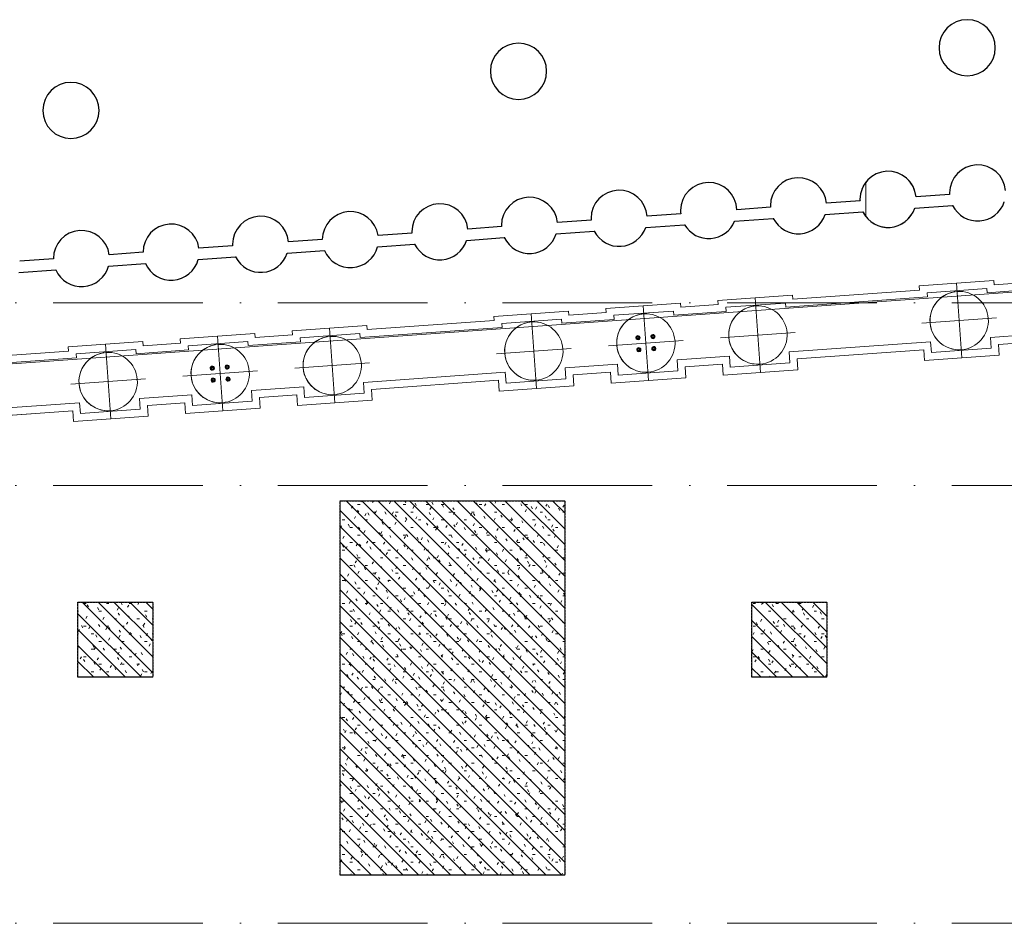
# Model space of a CAD drawing. Header units: millimetres. Extents: x -2694 to 330324, y -17289 to 76899.
# Tile 16 of 142: x 19060 to 32209, y 40940 to 53010. Entities that reach past the tile are written whole.
import ezdxf

# ---------------------------------------------------------------- set-up
doc = ezdxf.new("R2010")
doc.units = ezdxf.units.MM
for name, pattern in [('A_CARA_07', [7, 5, -2]), ('B_CARA_05', [4, 3, -1]), ('IMPORT-A_CARA_15', [760, 500, -130, 0, -130]), ('Čerchovaná 20mm', [3000, 2000, -500, 0, -500])]:
    doc.linetypes.add(name, pattern=pattern)
for name, color, linetype, lineweight in [('11542_003_OK-HALA_TaO-1_ET_R01_AciS_2025-04-14_sloupy_dwg', 150, 'Continuous', 9), ('CA_OSY', 5, 'IMPORT-A_CARA_15', 13), ('CA_PODLAHA25', 7, 'Continuous', 13), ('CA_POHHRA18', 9, 'Continuous', 9), ('CA_POHHRA25', 7, 'Continuous', 13), ('CA_ZAKLADY25', 7, 'Continuous', 13), ('CA_ZAKLADY5', 1, 'Continuous', 25), ('Konstrukční přípoje', 7, 'Continuous', 13), ('SS_HALA_TaO-DODAVKA_STAVEBNI', 140, 'Continuous', 9)]:
    doc.layers.add(name, color=color, linetype=linetype, lineweight=lineweight)
pattern_1 = [(0, (0, 0), (406.4, 101.6), [33.528, -271.272, 33.528, -271.272, -1625.6]), (0, (0, 0), (406.4, 101.6), [-609.6, 33.528, -576.072, 33.528, -271.272, -711.2]), (0, (0, 0), (406.4, 101.6), [-1524, 33.528, -169.672, 33.528, -474.472]), (120, (152.4, 50.8), (-291.18818, 301.15272), [33.528, -271.272, 33.528, -271.272, -1625.6]), (120, (152.4, 50.8), (-291.18818, 301.15272), [-609.6, 33.528, -576.072, 33.528, -271.272, -711.2]), (120, (152.4, 50.8), (-291.18818, 301.15272), [-1524, 33.528, -169.672, 33.528, -474.472]), (240, (203.2, 254), (-115.21182, -402.75272), [33.528, -271.272, 33.528, -271.272, -1625.6]), (240, (203.2, 254), (-115.21182, -402.75272), [-609.6, 33.528, -576.072, 33.528, -271.272, -711.2]), (240, (203.2, 254), (-115.21182, -402.75272), [-1524, 33.528, -169.672, 33.528, -474.472])]
pattern_2 = [(135, (0, 0), (-106.066, -106.066), [])]

# ---------------------------------------------------------------- blocks, each defined once
blk = doc.blocks.new('11542 TAO základy_rvt-1-BOURÁNÍ STÁVAJÍCÍCH ZÁKLADOVÝCH PRVKŮ')
at = {"layer": 'CA_ZAKLADY25'}
h = blk.add_hatch(dxfattribs=at)
h.set_pattern_fill('FP_8', color=256, style=0, pattern_type=2)
h.set_pattern_definition(pattern_1)
h.paths.add_polyline_path([(23338, 41585), (26338, 41585), (26338, 46585), (23338, 46585)])
h = blk.add_hatch(dxfattribs=at)
h.set_pattern_fill('FP_8', color=256, style=0, pattern_type=2)
h.set_pattern_definition(pattern_1)
h.paths.add_polyline_path([(19838, 44230), (20838, 44230), (20838, 45230), (19838, 45230)])
h = blk.add_hatch(dxfattribs=at)
h.set_pattern_fill('FP_8', color=256, style=0, pattern_type=2)
h.set_pattern_definition(pattern_1)
h.paths.add_polyline_path([(28838, 44230), (29838, 44230), (29838, 45230), (28838, 45230)])
at = {"layer": 'CA_ZAKLADY25', "color": 9, "linetype": 'B_CARA_05', "lineweight": 25}
for p, q in [((23338, 41585), (23338, 46585)), ((23338, 46585), (26338, 46585)), ((26338, 46585), (26338, 41585)), ((19838, 44230), (19838, 45230)), ((19838, 45230), (20838, 45230)), ((20838, 45230), (20838, 44230)), ((28838, 44230), (28838, 45230)), ((28838, 45230), (29838, 45230)), ((29838, 45230), (29838, 44230)), ((20838, 44230), (19838, 44230)), ((29838, 44230), (28838, 44230)), ((26338, 41585), (23338, 41585))]:
    blk.add_line(p, q, dxfattribs=at)
at = {"layer": 'CA_ZAKLADY5', "color": 253, "linetype": 'B_CARA_05', "lineweight": 13}
for p, q in [((26338, 46585), (23338, 46585)), ((23338, 46585), (23338, 41585)), ((26338, 41585), (26338, 46585)), ((20838, 45230), (19838, 45230)), ((19838, 45230), (19838, 44230)), ((20838, 44230), (20838, 45230)), ((29838, 45230), (28838, 45230)), ((28838, 45230), (28838, 44230)), ((29838, 44230), (29838, 45230)), ((19838, 44230), (20838, 44230)), ((28838, 44230), (29838, 44230)), ((23338, 41585), (26338, 41585))]:
    blk.add_line(p, q, dxfattribs=at)
blk = doc.blocks.new('pilota 600 mm - D_780-2142313-BOURÁNÍ STÁVAJÍCÍCH ZÁKLADOVÝCH PRVKŮ')
at = {"layer": 'CA_POHHRA18'}
for q in [(0, 500), (-500, 0), (0, -500), (500, 0)]:
    blk.add_line((0, 0), q, dxfattribs=at)
blk = doc.blocks.new('11542_003_OK-HALA_TaO-1_ET_R01_AciS_2025-04-14_sloupy_dwg-1858929-BOURÁNÍ STÁVAJÍCÍCH ZÁKLADOVÝCH PRVKŮ')
at = {"layer": '11542_003_OK-HALA_TaO-1_ET_R01_AciS_2025-04-14_sloupy_dwg', "color": 140}
for centre, start, end in [((27516, 48775), 4.094, 184.094), ((27317, 48761), 4.094, 184.094), ((27317, 48761), 184.094, 4.094), ((27516, 48775), 184.094, 4.094), ((27328, 48602), 4.094, 184.094), ((27328, 48602), 184.094, 4.094), ((27528, 48616), 4.094, 184.094), ((27528, 48616), 184.094, 4.094), ((21632, 48354), 4.094, 184.094), ((21632, 48354), 184.094, 4.094), ((21831, 48368), 4.094, 184.094), ((21831, 48368), 184.094, 4.094), ((21643, 48195), 4.094, 184.094), ((21643, 48195), 184.094, 4.094), ((21843, 48209), 4.094, 184.094), ((21843, 48209), 184.094, 4.094)]:
    blk.add_arc(centre, 12, start, end, dxfattribs=at)
at = {"layer": 'SS_HALA_TaO-DODAVKA_STAVEBNI'}
for centre, start, end in [((27516, 48775), 4.094, 184.094), ((27317, 48761), 4.094, 184.094), ((27317, 48761), 184.094, 4.094), ((27516, 48775), 184.094, 4.094), ((27328, 48602), 4.094, 184.094), ((27328, 48602), 184.094, 4.094), ((27528, 48616), 4.094, 184.094), ((27528, 48616), 184.094, 4.094), ((21632, 48354), 4.094, 184.094), ((21632, 48354), 184.094, 4.094), ((21831, 48368), 4.094, 184.094), ((21831, 48368), 184.094, 4.094), ((21643, 48195), 4.094, 184.094), ((21643, 48195), 184.094, 4.094), ((21843, 48209), 4.094, 184.094), ((21843, 48209), 184.094, 4.094)]:
    blk.add_arc(centre, 12, start, end, dxfattribs=at)
blk = doc.blocks.new('M_Šroub HPM-P - 24_P-1838738-BOURÁNÍ STÁVAJÍCÍCH ZÁKLADOVÝCH PRVKŮ')
at = {"layer": 'Konstrukční přípoje'}
for p, q in [((0, 21), (-18, 10)), ((0, 21), (-18, 10)), ((-18, 10), (0, 21)), ((0, 21), (-18, 10)), ((-18, 10), (-18, -10)), ((-18, 10), (-18, -10)), ((-18, -10), (-18, 10)), ((-18, 10), (-18, -10)), ((18, 10), (0, 21)), ((18, 10), (0, 21)), ((0, 21), (18, 10)), ((18, 10), (0, 21)), ((18, -10), (18, 10)), ((18, -10), (18, 10)), ((18, 10), (18, -10)), ((18, -10), (18, 10)), ((-18, -10), (0, -21)), ((-18, -10), (0, -21)), ((0, -21), (-18, -10)), ((-18, -10), (0, -21)), ((0, -21), (18, -10)), ((0, -21), (18, -10)), ((18, -10), (0, -21)), ((0, -21), (18, -10))]:
    blk.add_line(p, q, dxfattribs=at)
for radius, start, end in [(28, 360, 180), (28, 0, 180), (28, 360, 180), (28, 0, 180), (12, 0, 180), (12.5, 0, 180), (12, 0, 180), (12.5, 360, 180), (12, 0, 180), (12, 360, 180), (12, 0, 180), (12.5, 0, 180), (12.5, 0, 180), (12, 0, 180), (12.5, 360, 180), (12.5, 0, 180), (28, 180, 360), (28, 180, 360), (28, 180, 360), (28, 180, 360), (12, 180, 360), (12.5, 180, 360), (12, 180, 360), (12.5, 180, 360), (12, 180, 360), (12, 180, 360), (12, 180, 360), (12.5, 180, 360), (12.5, 180, 360), (12, 180, 360), (12.5, 180, 360), (12.5, 180, 360)]:
    blk.add_arc((0, 0), radius, start, end, dxfattribs=at)
blk = doc.blocks.new('M_Šroub HPM-P - 24_P-1838768-BOURÁNÍ STÁVAJÍCÍCH ZÁKLADOVÝCH PRVKŮ')
at = {"layer": 'Konstrukční přípoje'}
for p, q in [((0, 21), (-18, 10)), ((0, 21), (-18, 10)), ((-18, 10), (0, 21)), ((0, 21), (-18, 10)), ((-18, 10), (-18, -10)), ((-18, 10), (-18, -10)), ((-18, -10), (-18, 10)), ((-18, 10), (-18, -10)), ((18, 10), (0, 21)), ((18, 10), (0, 21)), ((0, 21), (18, 10)), ((18, 10), (0, 21)), ((18, -10), (18, 10)), ((18, -10), (18, 10)), ((18, 10), (18, -10)), ((18, -10), (18, 10)), ((-18, -10), (0, -21)), ((-18, -10), (0, -21)), ((0, -21), (-18, -10)), ((-18, -10), (0, -21)), ((0, -21), (18, -10)), ((0, -21), (18, -10)), ((18, -10), (0, -21)), ((0, -21), (18, -10))]:
    blk.add_line(p, q, dxfattribs=at)
for radius, start, end in [(28, 0, 180), (28, 0, 180), (28, 0, 180), (28, 0, 180), (28, 180, 360), (28, 180, 0), (28, 180, 360), (28, 180, 0), (12.5, 0, 180), (12.5, 0, 180), (12.5, 0, 180), (12.5, 0, 180), (12.5, 0, 180), (12.5, 0, 180), (12, 0, 180), (12, 0, 180), (12, 0, 180), (12, 0, 180), (12, 0, 180), (12, 0, 180), (12, 180, 360), (12.5, 180, 0), (12, 180, 360), (12.5, 180, 360), (12, 180, 360), (12, 180, 360), (12, 180, 360), (12.5, 180, 360), (12.5, 180, 360), (12, 180, 360), (12.5, 180, 360), (12.5, 180, 0)]:
    blk.add_arc((0, 0), radius, start, end, dxfattribs=at)

msp = doc.modelspace()

# ---------------------------------------------------------------- hatches: boundary and pattern name
at = {"layer": 'CA_POHHRA18'}
h = msp.add_hatch(dxfattribs=at)
h.set_pattern_fill('FP_191', color=90, style=0, pattern_type=2)
h.set_pattern_definition(pattern_2)
h.paths.add_polyline_path([(23338, 41585.4), (26338, 41585.4), (26338, 46585.4), (23338, 46585.4)])
h = msp.add_hatch(dxfattribs=at)
h.set_pattern_fill('FP_191', color=90, style=0, pattern_type=2)
h.set_pattern_definition(pattern_2)
h.paths.add_polyline_path([(19838, 44230.4), (20838, 44230.4), (20838, 45230.4), (19838, 45230.4)])
h = msp.add_hatch(dxfattribs=at)
h.set_pattern_fill('FP_191', color=90, style=0, pattern_type=2)
h.set_pattern_definition(pattern_2)
h.paths.add_polyline_path([(28838, 44230.4), (29838, 44230.4), (29838, 45230.4), (28838, 45230.4)])

# ---------------------------------------------------------------- linework, layer by layer
at = {"layer": 'CA_OSY', "linetype": 'Čerchovaná 20mm', "lineweight": 9}
for p, q in [((-1493.6, 49229.9), (299971.9, 49229.9)), ((-1493.6, 46789.9), (299971.9, 46789.9)), ((-1493.6, 40939.9), (299971.9, 40939.9))]:
    msp.add_line(p, q, dxfattribs=at)
at = {"layer": 'CA_PODLAHA25'}
msp.add_line((4070, 47347.7), (38140.3, 49789.9), dxfattribs=at)
at = {"layer": 'CA_POHHRA25', "lineweight": 9}
for p, q in [((32072.9, 49470.3), (32571.6, 49506)), ((32072.9, 49470.3), (32571.6, 49506)), ((29385.2, 49277.6), (31075.5, 49398.8)), ((29385.2, 49277.6), (31075.5, 49398.8)), ((27889.1, 49170.3), (28387.8, 49206.1)), ((27889.1, 49170.3), (28387.8, 49206.1)), ((26392.9, 49063.1), (26891.6, 49098.9)), ((26392.9, 49063.1), (26891.6, 49098.9)), ((23700.3, 48870.1), (25395.5, 48991.6)), ((23700.3, 48870.1), (25395.5, 48991.6)), ((22204.1, 48762.8), (22702.8, 48798.6)), ((22204.1, 48762.8), (22702.8, 48798.6)), ((20707.9, 48655.6), (21206.7, 48691.3)), ((20707.9, 48655.6), (21206.7, 48691.3)), ((32628.8, 48708), (32130.1, 48672.3)), ((32130.1, 48672.3), (32628.8, 48708)), ((18015.3, 48462.6), (19710.5, 48584.1)), ((18015.3, 48462.6), (19710.5, 48584.1)), ((31132.7, 48600.8), (29442.4, 48479.6)), ((29442.4, 48479.6), (31132.7, 48600.8)), ((28445, 48408.1), (27946.3, 48372.4)), ((27946.3, 48372.4), (28445, 48408.1)), ((26948.8, 48300.9), (26450.1, 48265.2)), ((26450.1, 48265.2), (26948.8, 48300.9)), ((25452.7, 48193.7), (23757.5, 48072.1)), ((23757.5, 48072.1), (25452.7, 48193.7)), ((22760, 48000.6), (22261.3, 47964.9)), ((22261.3, 47964.9), (22760, 48000.6)), ((21263.9, 47893.4), (20765.1, 47857.6)), ((20765.1, 47857.6), (21263.9, 47893.4)), ((19767.7, 47786.1), (18072.5, 47664.6)), ((18072.5, 47664.6), (19767.7, 47786.1))]:
    msp.add_line(p, q, dxfattribs=at)
at = {"layer": 'CA_POHHRA25'}
for p, q in [((32678.5, 49413.4), (31980.3, 49363.4)), ((31980.3, 49363.4), (32678.5, 49413.4)), ((31182.4, 49306.2), (29292.6, 49170.7)), ((29292.6, 49170.7), (31182.4, 49306.2)), ((28494.7, 49113.5), (27796.5, 49063.5)), ((27796.5, 49063.5), (28494.7, 49113.5)), ((26998.5, 49006.3), (26300.3, 48956.2)), ((26300.3, 48956.2), (26998.5, 49006.3)), ((25502.4, 48899), (23607.7, 48763.2)), ((23607.7, 48763.2), (25502.4, 48899)), ((32023.2, 48764.9), (32721.4, 48814.9)), ((32023.2, 48764.9), (32721.4, 48814.9)), ((22809.7, 48706), (22111.5, 48656)), ((22111.5, 48656), (22809.7, 48706)), ((29335.5, 48572.2), (31225.3, 48707.7)), ((29335.5, 48572.2), (31225.3, 48707.7)), ((21313.5, 48598.8), (20615.3, 48548.7)), ((20615.3, 48548.7), (21313.5, 48598.8)), ((19817.4, 48491.5), (17922.7, 48355.7)), ((17922.7, 48355.7), (19817.4, 48491.5)), ((26343.2, 48357.7), (27041.4, 48407.8)), ((26343.2, 48357.7), (27041.4, 48407.8)), ((27839.4, 48465), (28537.6, 48515)), ((27839.4, 48465), (28537.6, 48515)), ((23650.6, 48164.7), (25545.3, 48300.5)), ((23650.6, 48164.7), (25545.3, 48300.5)), ((20658.2, 47950.2), (21356.4, 48000.3)), ((20658.2, 47950.2), (21356.4, 48000.3)), ((22154.4, 48057.5), (22852.6, 48107.5)), ((22154.4, 48057.5), (22852.6, 48107.5)), ((17965.6, 47757.2), (19860.3, 47893)), ((17965.6, 47757.2), (19860.3, 47893))]:
    msp.add_line(p, q, dxfattribs=at)
at = {"layer": 'CA_POHHRA25', "linetype": 'A_CARA_07', "lineweight": 9}
for p, q in [((23338, 46585.4), (23338, 41585.4)), ((26338, 46585.4), (23338, 46585.4)), ((26338, 41585.4), (26338, 46585.4)), ((19838, 45230.4), (19838, 44230.4)), ((20838, 45230.4), (19838, 45230.4)), ((20838, 44230.4), (20838, 45230.4)), ((28838, 45230.4), (28838, 44230.4)), ((29838, 45230.4), (28838, 45230.4)), ((29838, 44230.4), (29838, 45230.4)), ((19838, 44230.4), (20838, 44230.4)), ((28838, 44230.4), (29838, 44230.4)), ((23338, 41585.4), (26338, 41585.4))]:
    msp.add_line(p, q, dxfattribs=at)
at = {"layer": 'CA_ZAKLADY25'}
for p, q in [((30358.6, 50838.3), (30358.6, 50382.1)), ((30358.6, 50838.3), (30358.6, 50382.1)), ((31029.8, 50643.3), (31478.8, 50675.5)), ((28635.8, 50471.7), (29084.9, 50503.9)), ((29832.9, 50557.5), (30281.8, 50589.7)), ((31518, 50527.9), (31012, 50491.7)), ((27439.4, 50386), (27888.5, 50418.1)), ((30321.1, 50442.1), (29815.1, 50405.9)), ((25044.6, 50214.3), (25493.7, 50246.5)), ((26241.5, 50300.1), (26691.4, 50332.3)), ((27937.9, 50271.3), (27419.8, 50234.2)), ((29124.1, 50356.3), (28607.9, 50319.3)), ((23846.8, 50128.4), (24296.8, 50160.7)), ((25531.1, 50098.8), (25028.6, 50062.8)), ((26732.4, 50184.9), (26225.5, 50148.6)), ((21453.6, 49956.9), (21903.2, 49989.1)), ((22651.2, 50042.7), (23101, 50075)), ((24334.2, 50013), (23838.7, 49977.5)), ((20256.7, 49871.1), (20707.2, 49903.4)), ((21942.4, 49841.5), (21443.8, 49805.8)), ((23130.5, 49926.7), (22633.4, 49891.1)), ((19059.7, 49785.3), (19510.3, 49817.6)), ((20738.4, 49755.2), (20246.9, 49720)), ((19541.5, 49669.4), (19049.9, 49634.2)), ((31976.4, 49418.2), (31178.4, 49361)), ((31178.4, 49361), (31976.4, 49418.2)), ((31178.4, 49361), (31182.4, 49306.2)), ((31182.4, 49306.2), (31178.4, 49361)), ((31980.3, 49363.4), (31976.4, 49418.2)), ((31976.4, 49418.2), (31980.3, 49363.4)), ((29288.7, 49225.6), (28490.8, 49168.4)), ((28490.8, 49168.4), (29288.7, 49225.6)), ((29292.6, 49170.7), (29288.7, 49225.6)), ((29288.7, 49225.6), (29292.6, 49170.7)), ((27792.6, 49118.3), (26994.6, 49061.1)), ((26994.6, 49061.1), (27792.6, 49118.3)), ((26994.6, 49061.1), (26998.5, 49006.3)), ((26998.5, 49006.3), (26994.6, 49061.1)), ((27796.5, 49063.5), (27792.6, 49118.3)), ((27792.6, 49118.3), (27796.5, 49063.5)), ((28490.8, 49168.4), (28494.7, 49113.5)), ((28494.7, 49113.5), (28490.8, 49168.4)), ((26296.4, 49011.1), (25498.4, 48953.9)), ((25498.4, 48953.9), (26296.4, 49011.1)), ((25498.4, 48953.9), (25502.4, 48899)), ((25502.4, 48899), (25498.4, 48953.9)), ((26300.3, 48956.2), (26296.4, 49011.1)), ((26296.4, 49011.1), (26300.3, 48956.2)), ((23603.7, 48818.1), (22805.8, 48760.9)), ((22805.8, 48760.9), (23603.7, 48818.1)), ((23607.7, 48763.2), (23603.7, 48818.1)), ((23603.7, 48818.1), (23607.7, 48763.2)), ((22107.6, 48710.8), (21309.6, 48653.6)), ((21309.6, 48653.6), (22107.6, 48710.8)), ((21309.6, 48653.6), (21313.5, 48598.8)), ((21313.5, 48598.8), (21309.6, 48653.6)), ((22111.5, 48656), (22107.6, 48710.8)), ((22107.6, 48710.8), (22111.5, 48656)), ((22805.8, 48760.9), (22809.7, 48706)), ((22809.7, 48706), (22805.8, 48760.9)), ((31225.3, 48707.7), (31235.6, 48563.1)), ((31235.6, 48563.1), (31225.3, 48707.7)), ((32033.6, 48620.3), (32023.2, 48764.9)), ((32023.2, 48764.9), (32033.6, 48620.3)), ((20611.4, 48603.6), (19813.5, 48546.4)), ((19813.5, 48546.4), (20611.4, 48603.6)), ((19813.5, 48546.4), (19817.4, 48491.5)), ((19817.4, 48491.5), (19813.5, 48546.4)), ((20615.3, 48548.7), (20611.4, 48603.6)), ((20611.4, 48603.6), (20615.3, 48548.7)), ((29345.9, 48427.6), (29335.5, 48572.2)), ((29335.5, 48572.2), (29345.9, 48427.6)), ((31235.6, 48563.1), (32033.6, 48620.3)), ((32033.6, 48620.3), (31235.6, 48563.1)), ((27041.4, 48407.8), (27051.8, 48263.2)), ((27051.8, 48263.2), (27041.4, 48407.8)), ((27849.8, 48320.4), (27839.4, 48465)), ((27839.4, 48465), (27849.8, 48320.4)), ((28537.6, 48515), (28548, 48370.4)), ((28548, 48370.4), (28537.6, 48515)), ((28548, 48370.4), (29345.9, 48427.6)), ((29345.9, 48427.6), (28548, 48370.4)), ((25545.3, 48300.5), (25555.6, 48155.9)), ((25555.6, 48155.9), (25545.3, 48300.5)), ((26353.6, 48213.1), (26343.2, 48357.7)), ((26343.2, 48357.7), (26353.6, 48213.1)), ((27051.8, 48263.2), (27849.8, 48320.4)), ((27849.8, 48320.4), (27051.8, 48263.2)), ((23660.9, 48020.1), (23650.6, 48164.7)), ((23650.6, 48164.7), (23660.9, 48020.1)), ((25555.6, 48155.9), (26353.6, 48213.1)), ((26353.6, 48213.1), (25555.6, 48155.9)), ((21356.4, 48000.3), (21366.8, 47855.7)), ((21366.8, 47855.7), (21356.4, 48000.3)), ((22164.8, 47912.9), (22154.4, 48057.5)), ((22154.4, 48057.5), (22164.8, 47912.9)), ((22852.6, 48107.5), (22863, 47962.9)), ((22863, 47962.9), (22852.6, 48107.5)), ((22863, 47962.9), (23660.9, 48020.1)), ((23660.9, 48020.1), (22863, 47962.9)), ((19860.3, 47893), (19870.7, 47748.4)), ((19870.7, 47748.4), (19860.3, 47893)), ((20668.6, 47805.6), (20658.2, 47950.2)), ((20658.2, 47950.2), (20668.6, 47805.6)), ((21366.8, 47855.7), (22164.8, 47912.9)), ((22164.8, 47912.9), (21366.8, 47855.7)), ((19870.7, 47748.4), (20668.6, 47805.6)), ((20668.6, 47805.6), (19870.7, 47748.4))]:
    msp.add_line(p, q, dxfattribs=at)
at = {"layer": 'CA_ZAKLADY25', "lineweight": 9}
for p, q in [((31071.5, 49453.6), (32069, 49525.1)), ((32069, 49525.1), (31071.5, 49453.6)), ((31075.5, 49398.8), (31071.5, 49453.6)), ((31071.5, 49453.6), (31075.5, 49398.8)), ((32069, 49525.1), (32072.9, 49470.3)), ((32072.9, 49470.3), (32069, 49525.1)), ((28383.9, 49261), (29381.3, 49332.5)), ((29381.3, 49332.5), (28383.9, 49261)), ((29381.3, 49332.5), (29385.2, 49277.6)), ((29385.2, 49277.6), (29381.3, 49332.5)), ((26887.7, 49153.7), (27885.1, 49225.2)), ((27885.1, 49225.2), (26887.7, 49153.7)), ((27885.1, 49225.2), (27889.1, 49170.3)), ((27889.1, 49170.3), (27885.1, 49225.2)), ((28387.8, 49206.1), (28383.9, 49261)), ((28383.9, 49261), (28387.8, 49206.1)), ((25391.5, 49046.5), (26389, 49118)), ((26389, 49118), (25391.5, 49046.5)), ((26389, 49118), (26392.9, 49063.1)), ((26392.9, 49063.1), (26389, 49118)), ((26891.6, 49098.9), (26887.7, 49153.7)), ((26887.7, 49153.7), (26891.6, 49098.9)), ((22698.9, 48853.5), (23696.3, 48925)), ((23696.3, 48925), (22698.9, 48853.5)), ((23696.3, 48925), (23700.3, 48870.1)), ((23700.3, 48870.1), (23696.3, 48925)), ((25395.5, 48991.6), (25391.5, 49046.5)), ((25391.5, 49046.5), (25395.5, 48991.6)), ((21202.7, 48746.2), (22200.2, 48817.7)), ((22200.2, 48817.7), (21202.7, 48746.2)), ((22200.2, 48817.7), (22204.1, 48762.8)), ((22204.1, 48762.8), (22200.2, 48817.7)), ((22702.8, 48798.6), (22698.9, 48853.5)), ((22698.9, 48853.5), (22702.8, 48798.6)), ((19706.6, 48639), (20704, 48710.5)), ((20704, 48710.5), (19706.6, 48639)), ((20704, 48710.5), (20707.9, 48655.6)), ((20707.9, 48655.6), (20704, 48710.5)), ((21206.7, 48691.3), (21202.7, 48746.2)), ((21202.7, 48746.2), (21206.7, 48691.3)), ((32130.1, 48672.3), (32140.5, 48527.7)), ((32140.5, 48527.7), (32130.1, 48672.3)), ((19710.5, 48584.1), (19706.6, 48639)), ((19706.6, 48639), (19710.5, 48584.1)), ((31143, 48456.2), (31132.7, 48600.8)), ((31132.7, 48600.8), (31143, 48456.2)), ((32140.5, 48527.7), (31143, 48456.2)), ((31143, 48456.2), (32140.5, 48527.7)), ((28455.4, 48263.5), (28445, 48408.1)), ((28445, 48408.1), (28455.4, 48263.5)), ((29442.4, 48479.6), (29452.8, 48335)), ((29452.8, 48335), (29442.4, 48479.6)), ((26450.1, 48265.2), (26460.5, 48120.5)), ((26460.5, 48120.5), (26450.1, 48265.2)), ((26959.2, 48156.3), (26948.8, 48300.9)), ((26948.8, 48300.9), (26959.2, 48156.3)), ((27946.3, 48372.4), (27956.6, 48227.8)), ((27956.6, 48227.8), (27946.3, 48372.4)), ((29452.8, 48335), (28455.4, 48263.5)), ((28455.4, 48263.5), (29452.8, 48335)), ((25463, 48049), (25452.7, 48193.7)), ((25452.7, 48193.7), (25463, 48049)), ((27956.6, 48227.8), (26959.2, 48156.3)), ((26959.2, 48156.3), (27956.6, 48227.8)), ((22770.4, 47856), (22760, 48000.6)), ((22760, 48000.6), (22770.4, 47856)), ((23757.5, 48072.1), (23767.8, 47927.5)), ((23767.8, 47927.5), (23757.5, 48072.1)), ((26460.5, 48120.5), (25463, 48049)), ((25463, 48049), (26460.5, 48120.5)), ((21274.2, 47748.8), (21263.9, 47893.4)), ((21263.9, 47893.4), (21274.2, 47748.8)), ((22261.3, 47964.9), (22271.7, 47820.3)), ((22271.7, 47820.3), (22261.3, 47964.9)), ((23767.8, 47927.5), (22770.4, 47856)), ((22770.4, 47856), (23767.8, 47927.5)), ((19778.1, 47641.5), (19767.7, 47786.1)), ((19767.7, 47786.1), (19778.1, 47641.5)), ((20765.1, 47857.6), (20775.5, 47713)), ((20775.5, 47713), (20765.1, 47857.6)), ((22271.7, 47820.3), (21274.2, 47748.8)), ((21274.2, 47748.8), (22271.7, 47820.3)), ((20775.5, 47713), (19778.1, 47641.5)), ((19778.1, 47641.5), (20775.5, 47713))]:
    msp.add_line(p, q, dxfattribs=at)
at = {"layer": 'CA_ZAKLADY25'}
for centre, start, end in [((31713, 52635.3), 0, 180), ((25721.2, 52321.2), 0, 180), ((31713, 52635.3), 180, 360), ((25721.2, 52321.2), 180, 360), ((19744, 51798.3), 0, 180), ((19744, 51798.3), 180, 360), ((31853.2, 50696), 5.05961, 180), ((29459.3, 50524.4), 5.05961, 180), ((30656.3, 50610.2), 5.05961, 142.53542), ((28261, 50461.6), 1.53893, 180), ((30656.3, 50610.2), 142.53542, 180), ((25868.3, 50262.8), 5.6998, 180), ((27065.5, 50357.1), 4.41966, 180), ((31853.2, 50696), 180, 183.14039), ((24671.4, 50177), 5.6998, 180), ((29459.3, 50524.4), 180, 183.14039), ((30656.3, 50610.2), 180, 183.14039), ((31853.2, 50696), 206.63529, 341.56471), ((22277.6, 50009.7), 5.05973, 180), ((23476, 50072.5), 8.58405, 179.61595), ((28261, 50461.6), 180, 186.66107), ((29459.3, 50524.4), 206.63529, 341.56471), ((30656.3, 50610.2), 206.63529, 217.46458), ((30656.3, 50610.2), 217.46458, 341.56471), ((21082.2, 49905.1), 7.94245, 180), ((25868.3, 50262.8), 180, 182.5002), ((27065.5, 50357.1), 180, 183.78034), ((27065.5, 50357.1), 207.32986, 340.87014), ((28261, 50461.6), 210.50314, 337.69686), ((19885.3, 49819.3), 7.94245, 180), ((24671.4, 50177), 180, 182.5002), ((25868.3, 50262.8), 205.94407, 342.25593), ((22277.6, 50009.7), 180, 183.14027), ((23476, 50072.5), 202.87294, 345.32706), ((24671.4, 50177), 205.94407, 342.25593), ((21082.2, 49905.1), 180, 180.25755), ((22277.6, 50009.7), 206.63516, 341.56484), ((19885.3, 49819.3), 180, 180.25755), ((19885.3, 49819.3), 203.55017, 344.64983), ((21082.2, 49905.1), 203.55017, 344.64983)]:
    msp.add_arc(centre, 375, start, end, dxfattribs=at)
at = {"layer": 'CA_ZAKLADY25', "lineweight": 9}
for centre, start, end in [((31606, 48990.6), 4.1, 184.1), ((31606, 48990.6), 4.1, 184.1), ((31606, 48990.6), 94.1, 274.1), ((31606, 48990.6), 94.1, 274.1), ((31606, 48990.6), 274.1, 94.1), ((31606, 48990.6), 274.1, 94.1), ((28918.3, 48798), 4.1, 184.1), ((28918.3, 48798), 4.1, 184.1), ((28918.3, 48798), 94.1, 274.1), ((28918.3, 48798), 94.1, 274.1), ((28918.3, 48798), 274.1, 94.1), ((28918.3, 48798), 274.1, 94.1), ((27422.2, 48690.7), 4.1, 184.1), ((27422.2, 48690.7), 4.1, 184.1), ((27422.2, 48690.7), 94.1, 274.1), ((27422.2, 48690.7), 94.1, 274.1), ((27422.2, 48690.7), 274.1, 94.1), ((27422.2, 48690.7), 274.1, 94.1), ((25926, 48583.5), 4.1, 184.1), ((25926, 48583.5), 4.1, 184.1), ((25926, 48583.5), 94.1, 274.1), ((25926, 48583.5), 94.1, 274.1), ((25926, 48583.5), 274.1, 94.1), ((25926, 48583.5), 274.1, 94.1), ((31606, 48990.6), 184.1, 4.1), ((31606, 48990.6), 184.1, 4.1), ((28918.3, 48798), 184.1, 4.1), ((28918.3, 48798), 184.1, 4.1), ((21737.2, 48283.2), 4.1, 184.1), ((21737.2, 48283.2), 4.1, 184.1), ((21737.2, 48283.2), 94.1, 274.1), ((21737.2, 48283.2), 94.1, 274.1), ((21737.2, 48283.2), 274.1, 94.1), ((21737.2, 48283.2), 274.1, 94.1), ((23233.4, 48390.5), 4.1, 184.1), ((23233.4, 48390.5), 4.1, 184.1), ((23233.4, 48390.5), 94.1, 274.1), ((23233.4, 48390.5), 94.1, 274.1), ((23233.4, 48390.5), 274.1, 94.1), ((23233.4, 48390.5), 274.1, 94.1), ((27422.2, 48690.7), 184.1, 4.1), ((27422.2, 48690.7), 184.1, 4.1), ((20241, 48176), 4.1, 184.1), ((20241, 48176), 4.1, 184.1), ((20241, 48176), 94.1, 274.1), ((20241, 48176), 94.1, 274.1), ((20241, 48176), 274.1, 94.1), ((20241, 48176), 274.1, 94.1), ((25926, 48583.5), 184.1, 4.1), ((25926, 48583.5), 184.1, 4.1), ((23233.4, 48390.5), 184.1, 4.1), ((23233.4, 48390.5), 184.1, 4.1), ((21737.2, 48283.2), 184.1, 4.1), ((21737.2, 48283.2), 184.1, 4.1), ((20241, 48176), 184.1, 4.1), ((20241, 48176), 184.1, 4.1)]:
    msp.add_arc(centre, 390, start, end, dxfattribs=at)
at = {"layer": 'CA_ZAKLADY5'}
for p, q in [((31478.8, 50675.5), (31029.8, 50643.3)), ((29084.9, 50503.9), (28635.8, 50471.7)), ((30281.8, 50589.7), (29832.9, 50557.5)), ((31012, 50491.7), (31518, 50527.9)), ((27888.5, 50418.1), (27439.4, 50386)), ((29815.1, 50405.9), (30321.1, 50442.1)), ((25493.7, 50246.5), (25044.6, 50214.3)), ((26691.4, 50332.3), (26241.5, 50300.1)), ((27419.8, 50234.2), (27937.9, 50271.3)), ((28607.9, 50319.3), (29124.1, 50356.3)), ((24296.8, 50160.7), (23846.8, 50128.4)), ((25028.6, 50062.8), (25531.1, 50098.8)), ((26225.5, 50148.6), (26732.4, 50184.9)), ((21903.2, 49989.1), (21453.6, 49956.9)), ((23101, 50075), (22651.2, 50042.7)), ((23838.7, 49977.5), (24334.2, 50013)), ((20707.2, 49903.4), (20256.7, 49871.1)), ((21443.8, 49805.8), (21942.4, 49841.5)), ((22633.4, 49891.1), (23130.5, 49926.7)), ((19510.3, 49817.6), (19059.7, 49785.3)), ((20246.9, 49720), (20738.4, 49755.2)), ((19049.9, 49634.2), (19541.5, 49669.4))]:
    msp.add_line(p, q, dxfattribs=at)
for centre, start, end in [((31713, 52635.3), 0, 180), ((25721.2, 52321.2), 0, 180), ((31713, 52635.3), 180, 0), ((25721.2, 52321.2), 180, 0), ((19744, 51798.3), 0, 180), ((19744, 51798.3), 180, 0), ((31853.2, 50696), 5.05961, 180), ((29459.3, 50524.4), 5.05961, 180), ((30656.3, 50610.2), 5.05961, 180), ((28261, 50461.6), 1.53893, 180), ((25868.3, 50262.8), 5.6998, 180), ((27065.5, 50357.1), 4.41966, 180), ((31853.2, 50696), 180, 183.14039), ((24671.4, 50177), 5.6998, 180), ((29459.3, 50524.4), 180, 183.14039), ((30656.3, 50610.2), 180, 183.14039), ((31853.2, 50696), 206.63529, 341.56471), ((22277.6, 50009.7), 5.05973, 180), ((23476, 50072.5), 8.58405, 179.61595), ((28261, 50461.6), 180, 186.66107), ((29459.3, 50524.4), 206.63529, 341.56471), ((30656.3, 50610.2), 206.63529, 341.56471), ((21082.2, 49905.1), 7.94245, 180), ((25868.3, 50262.8), 180, 182.5002), ((27065.5, 50357.1), 180, 183.78034), ((27065.5, 50357.1), 207.32986, 340.87014), ((28261, 50461.6), 210.50314, 337.69686), ((19885.3, 49819.3), 7.94245, 180), ((24671.4, 50177), 180, 182.5002), ((25868.3, 50262.8), 205.94407, 342.25593), ((22277.6, 50009.7), 180, 183.14027), ((23476, 50072.5), 202.87294, 345.32706), ((24671.4, 50177), 205.94407, 342.25593), ((21082.2, 49905.1), 180, 180.25755), ((22277.6, 50009.7), 206.63516, 341.56484), ((19885.3, 49819.3), 180, 180.25755), ((19885.3, 49819.3), 203.55017, 344.64983), ((21082.2, 49905.1), 203.55017, 344.64983)]:
    msp.add_arc(centre, 375, start, end, dxfattribs=at)

# ---------------------------------------------------------------- block references
at = {"lineweight": 5}
msp.add_blockref('11542 TAO základy_rvt-1-BOURÁNÍ STÁVAJÍCÍCH ZÁKLADOVÝCH PRVKŮ', (0, 0), dxfattribs=at)
at = {"layer": '11542_003_OK-HALA_TaO-1_ET_R01_AciS_2025-04-14_sloupy_dwg', "color": 140}
msp.add_blockref('11542_003_OK-HALA_TaO-1_ET_R01_AciS_2025-04-14_sloupy_dwg-1858929-BOURÁNÍ STÁVAJÍCÍCH ZÁKLADOVÝCH PRVKŮ', (0, 0), dxfattribs=at)
at = {"layer": 'CA_POHHRA18', "rotation": 184.1000000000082}
for p in [(31606, 48990.6), (28918.3, 48798), (27422.2, 48690.7), (25926, 48583.5), (23233.4, 48390.5), (21737.2, 48283.2), (20241, 48176)]:
    msp.add_blockref('pilota 600 mm - D_780-2142313-BOURÁNÍ STÁVAJÍCÍCH ZÁKLADOVÝCH PRVKŮ', p, dxfattribs=at)
at = {"layer": 'Konstrukční přípoje'}
for name, p, rotation in [('M_Šroub HPM-P - 24_P-1838768-BOURÁNÍ STÁVAJÍCÍCH ZÁKLADOVÝCH PRVKŮ', (27316.7, 48762.2), 184.0999999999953), ('M_Šroub HPM-P - 24_P-1838738-BOURÁNÍ STÁVAJÍCÍCH ZÁKLADOVÝCH PRVKŮ', (27516.2, 48776.5), 4.09999999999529), ('M_Šroub HPM-P - 24_P-1838768-BOURÁNÍ STÁVAJÍCÍCH ZÁKLADOVÝCH PRVKŮ', (27328.2, 48602.6), 184.0999999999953), ('M_Šroub HPM-P - 24_P-1838738-BOURÁNÍ STÁVAJÍCÍCH ZÁKLADOVÝCH PRVKŮ', (27527.7, 48616.9), 4.09999999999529), ('M_Šroub HPM-P - 24_P-1838738-BOURÁNÍ STÁVAJÍCÍCH ZÁKLADOVÝCH PRVKŮ', (21831.2, 48369.6), 4.09999999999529), ('M_Šroub HPM-P - 24_P-1838768-BOURÁNÍ STÁVAJÍCÍCH ZÁKLADOVÝCH PRVKŮ', (21631.7, 48355.3), 184.0999999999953), ('M_Šroub HPM-P - 24_P-1838768-BOURÁNÍ STÁVAJÍCÍCH ZÁKLADOVÝCH PRVKŮ', (21643.2, 48195.7), 184.0999999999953), ('M_Šroub HPM-P - 24_P-1838738-BOURÁNÍ STÁVAJÍCÍCH ZÁKLADOVÝCH PRVKŮ', (21842.7, 48210), 4.09999999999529)]:
    msp.add_blockref(name, p, dxfattribs=dict(at, rotation=rotation))

doc.saveas('drawing.dxf')
